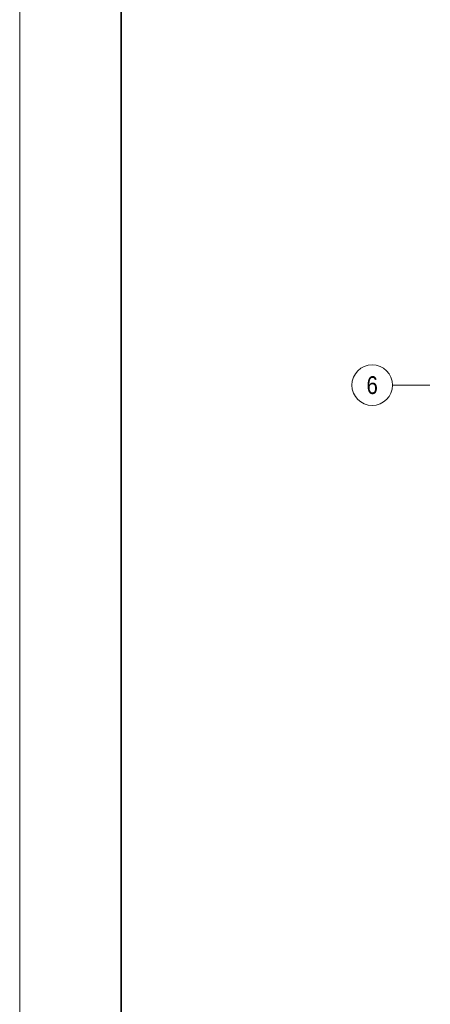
# Model space of a CAD drawing. Extents: x -620 to 300, y 62 to 1112.
# Tile 3 of 95: x -620 to -539, y 262 to 456. Entities that reach past the tile are written whole.
import ezdxf
from ezdxf.enums import TextEntityAlignment as Align
from ezdxf.lldxf.tags import DXFTag

# ---------------------------------------------------------------- set-up
doc = ezdxf.new("R2010")
doc.units = 0
doc.layers.add('iwb_Layout Achsbezeichung', color=7, linetype='Continuous', lineweight=13)
doc.layers.add('iwb_Plankopf Rahmen', color=7, linetype='Continuous', lineweight=35)
doc.styles.get("Standard").update_dxf_attribs({"font": 'ARIALN.TTF'})
tags = doc.linetypes.add('STRICHPUNKT2', pattern=[12.7, 6.35, -3.175, 0, -3.175]).pattern_tags.tags
tags[10:11] = [DXFTag(74, 4), DXFTag(75, 0), DXFTag(340, '0'), DXFTag(46, 0.0), DXFTag(50, 0.0), DXFTag(44, 0.0), DXFTag(45, 0.0)]
tags[8:9] = [DXFTag(74, 4), DXFTag(75, 0), DXFTag(340, '0'), DXFTag(46, 0.0), DXFTag(50, 0.0), DXFTag(44, 0.0), DXFTag(45, 0.0)]
tags[6:7] = [DXFTag(74, 4), DXFTag(75, 0), DXFTag(340, '0'), DXFTag(46, 0.0), DXFTag(50, 0.0), DXFTag(44, 0.0), DXFTag(45, 0.0)]
tags[4:5] = [DXFTag(74, 4), DXFTag(75, 0), DXFTag(340, '0'), DXFTag(46, 0.0), DXFTag(50, 0.0), DXFTag(44, 0.0), DXFTag(45, 0.0)]

msp = doc.modelspace()

# ---------------------------------------------------------------- linework, layer by layer
at = {"layer": 'iwb_Layout Achsbezeichung', "linetype": 'STRICHPUNKT2', "lineweight": 13, "ltscale": 0.39}
msp.add_line((-538.86, 384.45), (-546.19, 384.45), dxfattribs=at)
at = {"layer": 'iwb_Layout Achsbezeichung', "ltscale": 0.39}
msp.add_circle((-550.19, 384.45), 4, dxfattribs=at)
at = {"layer": 'iwb_Plankopf Rahmen', "color": 8, "lineweight": 13, "ltscale": 0.13, "true_color": 0x808080}
msp.add_lwpolyline([(300.35, 62.43), (-619.65, 62.43), (-619.65, 1112.43), (300.35, 1112.43), (300.35, 62.43)], close=True, dxfattribs=at)
at = {"layer": 'iwb_Plankopf Rahmen', "ltscale": 0.35}
msp.add_lwpolyline([(-599.65, 67.43), (-599.65, 1107.43), (295.35, 1107.43), (295.35, 67.43), (-599.65, 67.43)], close=True, dxfattribs=at)

# ---------------------------------------------------------------- texts
at = {"layer": 'iwb_Layout Achsbezeichung', "ltscale": 0.39}
msp.add_text('6', height=3.5, dxfattribs=at).set_placement((-550.19, 384.45), align=Align.MIDDLE_CENTER)

doc.saveas('drawing.dxf')
